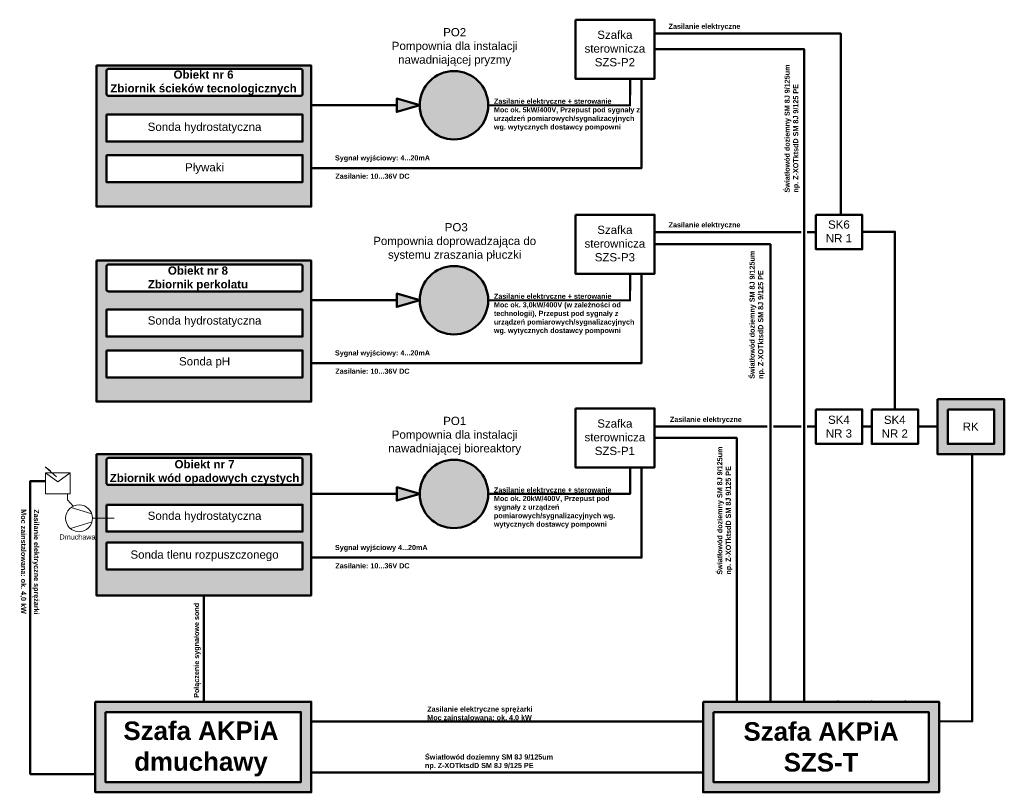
# Model space of a CAD drawing. Header units: millimetres. Extents: x 26634 to 49373, y 22892 to 69698.
# Tile 1 of 2: x 26634 to 36211, y 22892 to 30409. Entities that reach past the tile are written whole.
import ezdxf

# ---------------------------------------------------------------- set-up
doc = ezdxf.new("R2010")
doc.units = ezdxf.units.MM
doc.header["$PDMODE"] = 96
doc.linetypes.add('DASHDOT', pattern=[1, 0.5, -0.25, 0, -0.25])
for name, color, linetype, lineweight in [('!Kanalizacja przemysłowa projektowana', 22, 'Continuous', 50), ('!Woda deszczowa do zraszania', 124, 'DASHDOT', 50), ('komunikacja', 80, 'Continuous', 50), ('perkolat', 174, 'Continuous', 50), ('URZĄDZENIA', 7, 'Continuous', 70), ('zasilanie', 202, 'Continuous', 50)]:
    doc.layers.add(name, color=color, linetype=linetype, lineweight=lineweight)
doc.styles.get("Standard").update_dxf_attribs({"font": 'arial.ttf'})

msp = doc.modelspace()

# ---------------------------------------------------------------- hatches: boundary and pattern name
at = {"layer": '!Kanalizacja przemysłowa projektowana'}
msp.add_hatch(color=256, dxfattribs=at).paths.add_polyline_path([(30525.5, 29577.2), (30302.2, 29642.2), (30302.2, 29577.2), (30302.2, 29512.1)])
at = {"layer": '!Woda deszczowa do zraszania', "linetype": 'Continuous', "ltscale": 5}
msp.add_hatch(color=256, dxfattribs=at).paths.add_polyline_path([(30525.5, 25795.3), (30302.2, 25860.4), (30302.2, 25795.3), (30302.2, 25730.3)])
at = {"layer": 'komunikacja', "transparency": 33554569}
h = msp.add_hatch(color=253, dxfattribs=at)
h.paths.add_polyline_path([(29469.3, 28066.2), (27380.2, 28066.2), (27380.2, 26693.1), (29469.3, 26693.1)])
h.paths.add_polyline_path([(27498.4, 28028.1), (29366.2, 28028.1, -0.414214), (29386.2, 28008.1), (29386.2, 27785.4, -0.414214), (29366.2, 27765.4), (27498.4, 27765.4, -0.414214), (27478.4, 27785.4), (27478.4, 28008.1, -0.414214)], flags=16)
h.paths.add_polyline_path([(27478.4, 27191.1), (29386.2, 27191.1), (29386.2, 26928.5), (27478.4, 26928.5)], flags=16)
h.paths.add_polyline_path([(28171.1, 27001.7), (28693.5, 27001.7), (28693.5, 27145.2), (28171.1, 27145.2)], flags=8)
h.paths.add_polyline_path([(27478.4, 27589.2), (29386.2, 27589.2), (29386.2, 27326.5), (27478.4, 27326.5)], flags=16)
h.paths.add_polyline_path([(27864.8, 27398.4), (28999.8, 27398.4), (28999.8, 27543.2), (27864.8, 27543.2)], flags=8)
h.paths.add_polyline_path([(27865.3, 27751.5), (28870.5, 27751.5), (28870.5, 28028.1), (27865.3, 28028.1)], flags=24)
h.paths.add_polyline_path([(29469.3, 29963.6), (27380.2, 29963.6), (27380.2, 28590.5), (29469.3, 28590.5)])
h.paths.add_polyline_path([(27478.4, 29092.8), (29386.2, 29092.8), (29386.2, 28830.1), (27478.4, 28830.1)], flags=16)
h.paths.add_polyline_path([(28231.1, 28889.6), (28633.5, 28889.6), (28633.5, 29033.1), (28231.1, 29033.1)], flags=8)
h.paths.add_polyline_path([(27498.4, 29930.8), (29366.2, 29930.8, -0.414214), (29386.2, 29910.8), (29386.2, 29688.2, -0.414214), (29366.2, 29668.2), (27498.4, 29668.2, -0.414214), (27478.4, 29688.2), (27478.4, 29910.8, -0.414214)], flags=16)
h.paths.add_polyline_path([(27478.4, 29486.6), (29386.2, 29486.6), (29386.2, 29224), (27478.4, 29224)], flags=16)
h.paths.add_polyline_path([(27864.8, 29282.8), (28999.8, 29282.8), (28999.8, 29427.6), (27864.8, 29427.6)], flags=8)
h.paths.add_polyline_path([(27500.7, 29656.5), (29344.1, 29656.5), (29344.1, 29936.4), (27500.7, 29936.4)], flags=24)
h.paths.add_polyline_path([(29469.3, 26181.7), (27380.2, 26181.7), (27380.2, 24808.7), (29469.3, 24808.7)])
h.paths.add_polyline_path([(27498.4, 26145.3), (29366.2, 26145.3, -0.414214), (29386.2, 26125.3), (29386.2, 25902.7, -0.414214), (29366.2, 25882.7), (27498.4, 25882.7, -0.414214), (27478.4, 25902.7), (27478.4, 26125.3, -0.414214)], flags=16)
h.paths.add_polyline_path([(27478.4, 25323.6), (29386.2, 25323.6), (29386.2, 25060.9), (27478.4, 25060.9)], flags=16)
h.paths.add_polyline_path([(27696.9, 25120.7), (29167.7, 25120.7), (29167.7, 25265.5), (27696.9, 25265.5)], flags=8)
h.paths.add_polyline_path([(27478.4, 25689.4), (29386.2, 25689.4), (29386.2, 25429.7), (27478.4, 25429.7)], flags=16)
h.paths.add_polyline_path([(27864.8, 25498.7), (28999.8, 25498.7), (28999.8, 25643.5), (27864.8, 25643.5)], flags=8)
h.paths.add_polyline_path([(27495.1, 25865.4), (29369.5, 25865.4), (29369.5, 26145.3), (27495.1, 26145.3)], flags=24)
h = msp.add_hatch(color=253, dxfattribs=at)
h.paths.add_polyline_path([(31191.3, 29577.2, 1), (30525.5, 29577.2, 1)])
h.paths.add_polyline_path([(31191.3, 27679.7, 1), (30525.5, 27679.7, 1)])
h.paths.add_polyline_path([(31191.3, 25795.3, 1), (30525.5, 25795.3, 1)])
at = {"layer": 'perkolat', "ltscale": 5}
msp.add_hatch(color=256, dxfattribs=at).paths.add_polyline_path([(30525.5, 27679.7), (30302.2, 27744.8), (30302.2, 27679.7), (30302.2, 27614.7)])
at = {"layer": 'zasilanie', "transparency": 33554569}
h = msp.add_hatch(color=253, dxfattribs=at)
h.paths.add_polyline_path([(36211.5, 26717.1), (35561, 26717.1), (35561, 26182.8), (36211.5, 26182.8)])
h.paths.add_polyline_path([(35661, 26617.1), (36111.5, 26617.1), (36111.5, 26282.8), (35661, 26282.8)], flags=16)
h.paths.add_polyline_path([(35791.5, 26389.9), (35977.5, 26389.9), (35977.5, 26509.9), (35791.5, 26509.9)], flags=8)
h = msp.add_hatch(color=253, dxfattribs=at)
h.paths.add_polyline_path([(29469.3, 23773.3), (27368.6, 23773.3), (27368.6, 22892.4), (29469.3, 22892.4)])
h.paths.add_polyline_path([(27468.6, 23673.3), (29369.3, 23673.3), (29369.3, 22992.4), (27468.6, 22992.4)], flags=16)
h.paths.add_polyline_path([(27603.7, 22988.1), (29191.5, 22988.1), (29191.5, 23640.5), (27603.7, 23640.5)], flags=24)
h = msp.add_hatch(color=253, dxfattribs=at)
h.paths.add_polyline_path([(33609.3, 23773.3), (33281.5, 23773.3), (33281.5, 22892.4), (35576.5, 22892.4), (35576.5, 23773.3)])
h.paths.add_polyline_path([(33381.5, 23673.3), (35476.5, 23673.3), (35476.5, 22992.4), (33381.5, 22992.4)], flags=16)
h.paths.add_polyline_path([(33635.3, 23043.6), (35223.1, 23043.6), (35223.1, 23622.8), (33635.3, 23622.8)], flags=8)

# ---------------------------------------------------------------- linework, layer by layer
at = {"layer": '!Kanalizacja przemysłowa projektowana', "linetype": 'Continuous'}
msp.add_line((30302.2, 29577.2), (29469.3, 29577.2), dxfattribs=at)
at = {"layer": '!Kanalizacja przemysłowa projektowana', "linetype": 'DASHDOT', "ltscale": 5}
for p, q in [((27368.6, 23773.3), (29469.3, 23773.3)), ((33281.5, 23773.3), (35576.5, 23773.3))]:
    msp.add_line(p, q, dxfattribs=at)
at = {"layer": '!Kanalizacja przemysłowa projektowana', "ltscale": 5}
for points in [[(32040.3, 30409.4), (32809.7, 30409.4), (32809.7, 29835.3), (32040.3, 29835.3)], [(27380.2, 29963.6), (29469.3, 29963.6), (29469.3, 28590.5), (27380.2, 28590.5)], [(27478.4, 29486.6), (29386.2, 29486.6), (29386.2, 29224), (27478.4, 29224)], [(27478.4, 29092.8), (29386.2, 29092.8), (29386.2, 28830.1), (27478.4, 28830.1)], [(27368.6, 23773.3), (29469.3, 23773.3), (29469.3, 22892.4), (27368.6, 22892.4)], [(33281.5, 23773.3), (35576.5, 23773.3), (35576.5, 22892.4), (33281.5, 22892.4)], [(27468.6, 23673.3), (29369.3, 23673.3), (29369.3, 22992.4), (27468.6, 22992.4)], [(33381.5, 23673.3), (35476.5, 23673.3), (35476.5, 22992.4), (33381.5, 22992.4)]]:
    msp.add_lwpolyline(points, close=True, dxfattribs=at)
msp.add_lwpolyline([(27498.4, 29930.8), (29366.2, 29930.8, -0.414214), (29386.2, 29910.8), (29386.2, 29688.2, -0.414214), (29366.2, 29668.2), (27498.4, 29668.2, -0.414214), (27478.4, 29688.2), (27478.4, 29910.8, -0.414214)], format="xyb", close=True, dxfattribs=at)
at = {"layer": '!Kanalizacja przemysłowa projektowana'}
for points in [[(30525.5, 29577.2), (30302.2, 29642.2), (30302.2, 29577.2)], [(30525.5, 29577.2), (30302.2, 29512.1), (30302.2, 29577.2)]]:
    msp.add_lwpolyline(points, dxfattribs=at)
at = {"layer": '!Kanalizacja przemysłowa projektowana', "ltscale": 5}
msp.add_circle((30858.4, 29577.2), 332.9, dxfattribs=at)
at = {"layer": '!Woda deszczowa do zraszania', "linetype": 'Continuous', "ltscale": 5}
msp.add_line((30302.2, 25795.3), (29469.3, 25795.3), dxfattribs=at)
for points in [[(32040.3, 26627.5), (32809.7, 26627.5), (32809.7, 26053.4), (32040.3, 26053.4)], [(27380.2, 26181.7), (29469.3, 26181.7), (29469.3, 24808.7), (27380.2, 24808.7)], [(27478.4, 25689.4), (29386.2, 25689.4), (29386.2, 25429.7), (27478.4, 25429.7)], [(27478.4, 25323.6), (29386.2, 25323.6), (29386.2, 25060.9), (27478.4, 25060.9)]]:
    msp.add_lwpolyline(points, close=True, dxfattribs=at)
msp.add_lwpolyline([(27498.4, 26145.3), (29366.2, 26145.3, -0.414214), (29386.2, 26125.3), (29386.2, 25902.7, -0.414214), (29366.2, 25882.7), (27498.4, 25882.7, -0.414214), (27478.4, 25902.7), (27478.4, 26125.3, -0.414214)], format="xyb", close=True, dxfattribs=at)
for points in [[(30525.5, 25795.3), (30302.2, 25860.4), (30302.2, 25795.3)], [(30525.5, 25795.3), (30302.2, 25730.3), (30302.2, 25795.3)]]:
    msp.add_lwpolyline(points, dxfattribs=at)
msp.add_circle((30858.4, 25795.3), 332.9, dxfattribs=at)
at = {"layer": 'komunikacja', "lineweight": 20}
msp.add_line((34265.1, 26340.5), (34265.1, 26340.5), dxfattribs=at)
at = {"layer": 'komunikacja'}
msp.add_line((28424.7, 24808.7), (28424.7, 23773.3), dxfattribs=at)
for points in [[(32809.7, 30122.3), (34265.1, 30122.3), (34265.1, 23773.3)], [(29469.3, 28966), (32682.6, 28966), (32682.6, 29835.3)], [(32809.7, 28224.9), (33609.3, 28224.9), (33937.2, 28224.9), (33937.2, 23773.3)], [(29469.3, 27068.6), (32682.6, 27068.6), (32682.6, 27937.8)], [(32809.7, 26340.5), (33609.3, 26340.5), (33609.3, 23773.3)], [(29469.3, 25175.6), (32682.6, 25175.6), (32682.6, 26044.9)], [(29469.3, 23085.9), (33281.5, 23085.9)]]:
    msp.add_lwpolyline(points, dxfattribs=at)
for p in [(33609.3, 23773.3), (33937.2, 23773.3), (34265.1, 23773.3), (34592.9, 23773.3), (34920.8, 23773.3), (35248.6, 23773.3)]:
    msp.add_point(p, dxfattribs=at)
at = {"layer": 'perkolat', "ltscale": 5}
msp.add_line((30302.2, 27679.7), (29469.3, 27679.7), dxfattribs=at)
for points in [[(32040.3, 28511.9), (32809.7, 28511.9), (32809.7, 27937.8), (32040.3, 27937.8)], [(27380.2, 28066.2), (29469.3, 28066.2), (29469.3, 26693.1), (27380.2, 26693.1)], [(27478.4, 27589.2), (29386.2, 27589.2), (29386.2, 27326.5), (27478.4, 27326.5)], [(27478.4, 27191.1), (29386.2, 27191.1), (29386.2, 26928.5), (27478.4, 26928.5)]]:
    msp.add_lwpolyline(points, close=True, dxfattribs=at)
msp.add_lwpolyline([(27498.4, 28028.1), (29366.2, 28028.1, -0.414214), (29386.2, 28008.1), (29386.2, 27785.4, -0.414214), (29366.2, 27765.4), (27498.4, 27765.4, -0.414214), (27478.4, 27785.4), (27478.4, 28008.1, -0.414214)], format="xyb", close=True, dxfattribs=at)
for points in [[(30525.5, 27679.7), (30302.2, 27744.8), (30302.2, 27679.7)], [(30525.5, 27679.7), (30302.2, 27614.7), (30302.2, 27679.7)]]:
    msp.add_lwpolyline(points, dxfattribs=at)
msp.add_circle((30858.4, 27679.7), 332.9, dxfattribs=at)
at = {"layer": 'URZĄDZENIA', "lineweight": 13, "transparency": 33554687}
for p, q in [((26993.1, 25960.2), (26881.3, 26059)), ((26881.3, 26059), (26934.5, 26021.6)), ((27004.7, 25912.1), (26884, 25999.3)), ((26934.5, 26021.6), (26929.8, 26016.2)), ((27125.4, 25999.3), (27004.7, 25912.1)), ((27097.8, 25795), (27097.8, 25736.4)), ((27158.4, 25674.7), (27097.8, 25736.4)), ((27551.5, 25559.1), (27342.8, 25559.1))]:
    msp.add_line(p, q, dxfattribs=at)
at = {"layer": 'URZĄDZENIA', "lineweight": 13, "transparency": 33554687, "elevation": 0}
msp.add_lwpolyline([(27125.4, 25999.3), (26884, 25999.3), (26884, 25795), (27125.4, 25795)], close=True, dxfattribs=at)
at = {"layer": 'URZĄDZENIA', "linetype": 'Continuous', "lineweight": 13, "transparency": 33554687, "elevation": 0}
for points in [[(27335.8, 25601.5), (27134.5, 25664.8)], [(27337.7, 25523), (27129.3, 25457.5)]]:
    msp.add_lwpolyline(points, dxfattribs=at)
at = {"layer": 'URZĄDZENIA', "lineweight": 13, "transparency": 33554687}
msp.add_circle((27211.9, 25559.1), 131, dxfattribs=at)
at = {"layer": 'zasilanie'}
for p, q in [((32822.6, 26449.9), (33906.3, 26449.9)), ((33966.7, 26449.9), (34234.2, 26449.9)), ((34294.5, 26449.9), (34379.1, 26449.9))]:
    msp.add_line(p, q, dxfattribs=at)
for points in [[(32809.7, 30274.5), (34620.3, 30274.5), (34620.3, 28510)], [(34234.2, 28342.8), (32809.7, 28342.8)], [(34379.1, 28342.8), (34294.5, 28342.8)], [(34829.6, 28346.5), (35147.3, 28346.5), (35147.3, 26617.1)], [(34829.6, 26449.9), (34922.1, 26449.9)], [(35372.6, 26449.9), (35561, 26449.9)], [(35898.3, 26182.8), (35898.3, 23579.8), (35576.5, 23584.5)], [(31191.3, 25795.3), (32571.7, 25795.3), (32572.3, 26053.4)], [(27368.6, 23070.1), (26736.6, 23070.1), (26736.6, 25921), (26884, 25921)], [(29469.3, 23579.8), (33281.5, 23579.8)]]:
    msp.add_lwpolyline(points, dxfattribs=at)
at = {"layer": 'zasilanie', "linetype": 'Continuous', "lineweight": 13, "const_width": 20}
for points in [[(31191.3, 29577.2), (32571.7, 29577.2), (32572.3, 29835.3)], [(31191.3, 27679.7), (32571.7, 27679.7), (32572.3, 27937.8)]]:
    msp.add_lwpolyline(points, dxfattribs=at)
at = {"layer": 'zasilanie'}
for points in [[(34379.1, 28510), (34829.6, 28510), (34829.6, 28175.6), (34379.1, 28175.6)], [(35561, 26717.1), (36211.5, 26717.1), (36211.5, 26182.8), (35561, 26182.8)], [(34379.1, 26617.1), (34829.6, 26617.1), (34829.6, 26282.8), (34379.1, 26282.8)], [(34922.1, 26617.1), (35372.6, 26617.1), (35372.6, 26282.8), (34922.1, 26282.8)], [(35661, 26617.1), (36111.5, 26617.1), (36111.5, 26282.8), (35661, 26282.8)]]:
    msp.add_lwpolyline(points, close=True, dxfattribs=at)

# ---------------------------------------------------------------- texts
at = {"layer": '!Kanalizacja przemysłowa projektowana', "color": 0, "attachment_point": 5}
for s, insert, char_height in [('\\C7;Sonda hydrostatyczna', (28432.3, 29355.2), 80), ('\\C7;Pływaki ', (28432.3, 28961.3), 80), ('\\C7;Sonda hydrostatyczna', (28432.3, 27470.8), 80), ('\\C7;Sonda pH', (28432.3, 27073.4), 80), ('\\C7;Sonda hydrostatyczna', (28432.3, 25571.1), 80), ('Dmuchawa', (27196.4, 25376.6), 50), ('\\C7;Sonda tlenu rozpuszczonego', (28432.3, 25193.1), 80)]:
    msp.add_mtext(s, dxfattribs=dict(at, insert=insert, char_height=char_height))
at = {"layer": 'komunikacja', "char_height": 50, "width": 1378.49, "attachment_point": 1}
for s, insert in [('\\C0;\\fArial|b1|i0|c238;Zasilanie elektryczne + sterowanie \\PMoc ok. 3,0kW/400V (w zależności od technologii), Przepust pod sygnały z urządzeń pomiarowych/sygnalizacyjnych wg. wytycznych dostawcy pompowni', (31247.1, 27743.7)), ('\\C0;\\fArial|b1|i0|c238;Zasilanie elektryczne + sterowanie \\PMoc ok. 20kW/400V, Przepust pod sygnały z urządzeń pomiarowych/sygnalizacyjnych wg. wytycznych dostawcy pompowni', (31247.1, 25859.3))]:
    msp.add_mtext(s, dxfattribs=dict(at, insert=insert))
at = {"layer": 'URZĄDZENIA', "char_height": 80, "width": 2070.618, "attachment_point": 1, "line_spacing_factor": 1.5}
for insert in [(32946.1, 30370.2), (32946.1, 28438.4), (32959, 26545.6)]:
    msp.add_mtext('\\C0;\\fArial|b1|i0|c0|p0;{\\H0.625x;Zasilanie elektryczne}\\fArial|b1|i0|c238|p0;\\P', dxfattribs=dict(at, insert=insert))
at = {"layer": 'URZĄDZENIA'}
for s, insert, char_height, width, attachment_point in [('PO2\\PPompownia dla instalacji nawadniającej pryzmy ', (30865.3, 30142.3), 80, 1596.75, 5), ('Szafka sterownicza \\PSZS-P2', (32423.4, 30128.5), 80, 798.375, 5), ('\\fArial|b1|i0|c238|p0;Obiekt nr 6 \\PZbiornik ścieków tecnologicznych', (28422.4, 29796.4), 80, 1919.78, 5), ('\\C0;\\fArial|b1|i0|c238;Zasilanie elektryczne + sterowanie \\PMoc ok. 5kW/400V, Przepust pod sygnały z urządzeń pomiarowych/sygnalizacyjnych wg. wytycznych dostawcy pompowni', (31247.1, 29641.2), 50, 1430.201, 1), ('SK6\\PNR 1', (34602.8, 28349.7), 80, 798.375, 5), (' PO3\\PPompownia doprowadzająca do systemu zraszania płuczki', (30865.3, 28244.8), 80, 1596.75, 5), ('Szafka sterownicza \\PSZS-P3', (32423.4, 28231), 80, 798.375, 5), ('\\fArial|b1|i0|c0|p0;Obiekt nr 8\\PZbiornik perkolatu', (28367.9, 27889.8), 80, 1596.75, 5), ('PO1\\PPompownia dla instalacji nawadniającej bioreaktory', (30865.3, 26360.4), 80, 1596.75, 5), ('Szafka sterownicza \\PSZS-P1', (32423.4, 26346.6), 80, 798.375, 5), ('SK4 \\PNR 3', (34602.8, 26449.9), 80, 798.375, 5), ('SK4 \\PNR 2', (35145.8, 26449.9), 80, 798.375, 5), ('RK', (35884.5, 26449.9), 80, 798.375, 5), ('\\fArial|b1|i0|c0|p0;Obiekt nr 7\\PZbiornik wód opadowych czystych', (28432.3, 26005.4), 80, 2122.068, 5), ('\\fArial|b1|i0|c0|p0;{\\H0.9x;Szafa AKPiA \\Pdmuchawy} ', (28397.6, 23314.3), 200, 1731.612, 5), ('\\fArial|b1|i0|c0|p0;Szafa AKPiA SZS-T', (34429.2, 23333.2), 180, 1983.993, 5)]:
    msp.add_mtext(s, dxfattribs=dict(at, insert=insert, char_height=char_height, width=width, attachment_point=attachment_point))
at = {"layer": 'URZĄDZENIA', "color": 7, "char_height": 50, "width": 2408.089, "attachment_point": 1, "rotation": 90}
for insert in [(34074.2, 28727.2), (33733.3, 26915.4), (33418.6, 25010.1)]:
    msp.add_mtext('\\fArial|b1|i0|c238|p0;Światłowód doziemny SM 8J 9/125um\\Pnp. Z-XOTktsdD SM 8J 9/125 PE', dxfattribs=dict(at, insert=insert))
at = {"layer": 'URZĄDZENIA', "color": 7, "char_height": 50, "width": 2408.089, "attachment_point": 1}
for s, insert in [('\\fArial|b1|i0|c238|p0;Sygnał wyjściowy: 4...20mA', (29701, 29089.8)), ('\\fArial|b1|i0|c238|p0;Zasilanie: 10...36V DC', (29704.2, 28911.8)), ('\\fArial|b1|i0|c238|p0;Sygnał wyjściowy: 4...20mA', (29701, 27192.4)), ('\\fArial|b1|i0|c238|p0;Zasilanie: 10...36V DC', (29704.2, 27014.4)), ('\\fArial|b1|i0|c238|p0;Sygnał wyjściowy 4...20mA', (29701, 25299.4)), ('\\fArial|b1|i0|c238|p0;Zasilanie: 10...36V DC', (29704.2, 25121.4)), ('\\C0;\\fArial|b1|i0|c0|p0;Zasilanie elektryczne spr\\fArial|b1|i0|c238|p0;ężarki\\P\\fArial|b1|i0|c0|p0;Moc zainstalowana: ok. 4,0 kW', (30598.4, 23727.2)), ('\\fArial|b1|i0|c238|p0;Światłowód doziemny SM 8J 9/125um\\Pnp. Z-XOTktsdD SM 8J 9/125 PE', (30576.2, 23261.6))]:
    msp.add_mtext(s, dxfattribs=dict(at, insert=insert))
at = {"layer": 'URZĄDZENIA', "char_height": 50, "width": 1408.054, "attachment_point": 1, "line_spacing_factor": 1.5}
for s, insert, rotation in [('\\C0;\\fArial|b1|i0|c0|p0;Zasilanie elektryczne spr\\fArial|b1|i0|c238|p0;ężarki\\P\\fArial|b1|i0|c0|p0;Moc zainstalowana: ok. 4,0 kW', (26822.1, 25646), 270), ('\\C0;\\fArial|b1|i0|c0|p0;Po\\fArial|b1|i0|c238|p0;łączenie sygnałowe sond', (28329.3, 23811.5), 90)]:
    msp.add_mtext(s, dxfattribs=dict(at, insert=insert, rotation=rotation))

doc.saveas('drawing.dxf')
